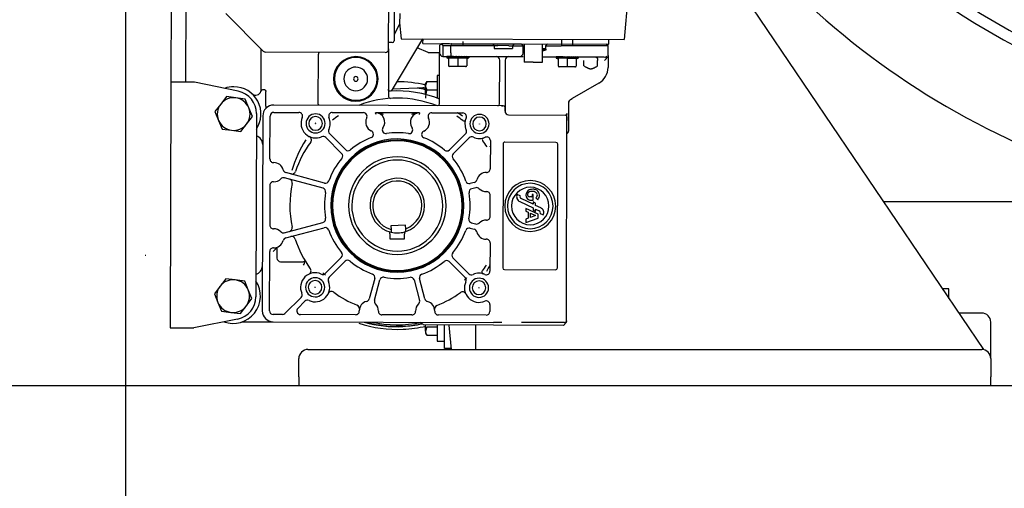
# Model space of a CAD drawing. Header units: centimetres. Extents: x 0 to 55409, y -2708 to 14680.
# Tile 80 of 215: x 36097 to 36151, y 6095 to 6121. Entities that reach past the tile are written whole.
import ezdxf

# ---------------------------------------------------------------- set-up
doc = ezdxf.new("R2010")
doc.units = ezdxf.units.CM
doc.header["$LTSCALE"] = 0.01
doc.layers.add('A_Ściany istniejące', color=9, linetype='Continuous')
doc.styles.add('SEACAD_Solid_Edge_ISO', font='seiso.ttf')
doc.dimstyles.new('ISO_(mm)', dxfattribs={"dimtxt": 140, "dimasz": 140, "dimexe": 70, "dimexo": 0, "dimgap": 35, "dimtad": 1, "dimtxsty": 'SEACAD_Solid_Edge_ISO', "dimblk1": '_SE_FILLED', "dimblk2": '_SE_FILLED', "dimsah": 1, "dimcen": 70, "dimadec": 0, "dimazin": 0, "dimtfac": 0.5, "dimtmove": 0, "dimatfit": 3, "dimfxl": 1, "dimarcsym": 0})

# ---------------------------------------------------------------- blocks, each defined once
blk = doc.blocks.new('_SE_FILLED')
at = {"color": 0}
blk.add_line((0, 0), (-1, 0), dxfattribs=at)
blk.add_solid([(0, 0), (-1, -0.1665), (-1, 0.1665), (0, 0)], dxfattribs=at)
blk = doc.blocks.new('*D180')
at = {"color": 0, "linetype": 'Continuous', "lineweight": -2}
for p, q in [((0.3, 3740), (-545.13, 3740)), ((-475.13, 3390), (-475.13, 3600)), ((0.3, 3250), (-545.13, 3250))]:
    blk.add_line(p, q, dxfattribs=at)
at = {"color": 0, "lineweight": -2, "xscale": 140, "yscale": 140, "zscale": 140}
for p, rotation in [((-475.13, 3740), 90), ((-475.13, 3250), 270)]:
    blk.add_blockref('_SE_FILLED', p, dxfattribs=dict(at, rotation=rotation))
at = {"color": 0, "lineweight": -3, "insert": (-580.13, 3495), "char_height": 140, "attachment_point": 5, "rotation": 90, "style": 'SEACAD_Solid_Edge_ISO'}
blk.add_mtext('\\A1;490', dxfattribs=at)
blk = doc.blocks.new('*D181')
at = {"color": 0, "linetype": 'Continuous', "lineweight": -2}
for p, q in [((0.3, 3740), (0.3, 4273.42)), ((3850.3, 3840), (3850.3, 4273.42)), ((140.3, 4203.42), (3710.3, 4203.42))]:
    blk.add_line(p, q, dxfattribs=at)
at = {"color": 0, "lineweight": -2, "xscale": 140, "yscale": 140, "zscale": 140, "rotation": 180}
blk.add_blockref('_SE_FILLED', (0.3, 4203.42), dxfattribs=at)
at = {"color": 0, "lineweight": -2, "xscale": 140, "yscale": 140, "zscale": 140}
blk.add_blockref('_SE_FILLED', (3850.3, 4203.42), dxfattribs=at)
at = {"color": 0, "lineweight": -3, "insert": (1925.3, 4308.42), "char_height": 140, "attachment_point": 5, "style": 'SEACAD_Solid_Edge_ISO'}
blk.add_mtext('\\A1;3850', dxfattribs=at)
blk = doc.blocks.new('A$7E8719B1A182C3')
at = {"color": 7, "linetype": 'Continuous', "lineweight": -3}
for p, q in [((0.3, 3250), (0.3, 3740)), ((3850.3, 3740), (0.3, 3740)), ((72.032, 3729.234), (72.032, 3728.853)), ((32.166, 3715.399), (32.128, 3702.399)), ((167.165, 3715.001), (32.166, 3715.399)), ((167.127, 3702.001), (167.165, 3715.001)), ((248.165, 3714.763), (167.165, 3715.001)), ((248.142, 3706.763), (167.142, 3707.001)), ((37.002, 3678.364), (32.128, 3702.399)), ((162.111, 3677.995), (167.127, 3702.001)), ((46.128, 3689.165), (41.325, 3687.181)), ((50.93, 3691.15), (46.128, 3689.165)), ((55.05, 3687.983), (50.93, 3691.15)), ((59.169, 3684.816), (55.05, 3687.983)), ((146.127, 3688.871), (141.325, 3686.887)), ((150.93, 3690.855), (146.127, 3688.871)), ((155.049, 3687.688), (150.93, 3690.855)), ((159.169, 3684.521), (155.049, 3687.688)), ((40.642, 3682.03), (39.96, 3676.879)), ((41.325, 3687.181), (40.642, 3682.03)), ((58.486, 3679.665), (59.169, 3684.816)), ((141.325, 3686.887), (140.642, 3681.736)), ((158.486, 3679.37), (159.169, 3684.521)), ((204.748, 3684.805), (184.102, 3664.28)), ((39.96, 3676.879), (44.079, 3673.712)), ((57.803, 3674.513), (58.486, 3679.665)), ((140.642, 3681.736), (139.959, 3676.585)), ((139.959, 3676.585), (144.079, 3673.418)), ((157.803, 3674.219), (158.486, 3679.37)), ((35.549, 3675.502), (35.5, 3658.888)), ((44.079, 3673.712), (48.199, 3670.545)), ((48.199, 3670.545), (53.001, 3672.529)), ((53.001, 3672.529), (57.803, 3674.513)), ((144.079, 3673.418), (148.198, 3670.251)), ((148.198, 3670.251), (153.001, 3672.235)), ((153.001, 3672.235), (157.803, 3674.219)), ((149.838, 3668.052), (49.216, 3668.348)), ((41.506, 3660.87), (74.106, 3660.774)), ((148.517, 3664.556), (41.517, 3664.87)), ((61.277, 3664.929), (61.277, 3664.812)), ((110.413, 3660.668), (88.598, 3660.732)), ((124.905, 3660.625), (148.505, 3660.556)), ((137.286, 3664.589), (137.286, 3664.607)), ((153.939, 3662.962), (161.929, 3662.939)), ((162.424, 3665.515), (185.277, 3665.448)), ((162.93, 3663.514), (162.934, 3664.641)), ((183.32, 3597.453), (183.512, 3662.868)), ((35.5, 3658.888), (35.145, 3537.838)), ((39.485, 3653.826), (39.5, 3658.876)), ((76.391, 3656.768), (70.494, 3656.785)), ((150.499, 3658.55), (150.459, 3644.715)), ((154.13, 3532.539), (154.499, 3658.538)), ((48.892, 3643.533), (40.067, 3652.41)), ((68.488, 3654.791), (68.453, 3642.791)), ((81.521, 3651.981), (87.136, 3630.775)), ((84.421, 3652.749), (90.036, 3631.543)), ((108.803, 3631.488), (114.543, 3652.661)), ((111.699, 3630.703), (117.439, 3651.876)), ((5.3, 3644.8), (0.3, 3644.8)), ((5.3, 3644.8), (15.3, 3644.8)), ((42.874, 3645.33), (46.764, 3641.418)), ((20.3, 3639.8), (20.3, 3269.8)), ((39.367, 3613.596), (39.456, 3643.926)), ((54.432, 3635.832), (54.361, 3635.832)), ((54.432, 3635.832), (54.504, 3635.832)), ((144.432, 3635.568), (144.36, 3635.568)), ((144.432, 3635.568), (144.503, 3635.568)), ((155.428, 3634.113), (182.428, 3634.034)), ((59.973, 3628.131), (68.728, 3619.324)), ((70.856, 3621.439), (62.1, 3630.246)), ((64.093, 3628.242), (63.954, 3628.382)), ((136.731, 3630.027), (127.924, 3621.272)), ((130.039, 3619.144), (138.846, 3627.9)), ((136.842, 3625.907), (136.982, 3626.046)), ((150.405, 3626.385), (150.355, 3609.29)), ((47.331, 3603.234), (58.512, 3600.203)), ((59.297, 3603.099), (48.116, 3606.13)), ((50.039, 3605.609), (49.849, 3605.66)), ((149.314, 3602.392), (150.335, 3602.663)), ((150.264, 3578.438), (150.335, 3602.663)), ((39.276, 3582.648), (39.324, 3599.104)), ((185.314, 3595.448), (159.181, 3595.524)), ((185.314, 3595.448), (214.814, 3595.361)), ((188.808, 3593.437), (188.814, 3595.437)), ((81.012, 3594.754), (80.988, 3586.754)), ((83.82, 3594.745), (81.012, 3594.754)), ((83.82, 3594.745), (84.855, 3594.742)), ((86.233, 3594.093), (84.672, 3594.02)), ((88.125, 3594.181), (86.233, 3594.093)), ((88.499, 3586.19), (88.125, 3594.181)), ((190.86, 3576.786), (162.207, 3594.127)), ((163.881, 3579.769), (163.239, 3593.503)), ((191.305, 3592.43), (189.805, 3592.434)), ((212.805, 3592.367), (191.305, 3592.43)), ((193.514, 3592.31), (198.797, 3589.408)), ((80.988, 3586.754), (83.796, 3586.745)), ((84.831, 3586.742), (83.796, 3586.745)), ((85.046, 3586.029), (86.607, 3586.102)), ((86.607, 3586.102), (88.499, 3586.19)), ((190.894, 3588.659), (190.535, 3466.204)), ((199.727, 3589.405), (190.894, 3588.659)), ((204.797, 3589.39), (198.797, 3589.408)), ((58.457, 3581.436), (47.259, 3578.471)), ((164.03, 3576.591), (163.881, 3579.769)), ((183.3, 3573.8), (185.888, 3579.794)), ((29.3, 3575.2), (28.062, 3574.485)), ((28.062, 3574.485), (28.062, 3568.8)), ((30.372, 3575.2), (29.3, 3575.2)), ((30.372, 3575.2), (33.754, 3575.2)), ((32.681, 3574.485), (30.372, 3575.2)), ((32.681, 3574.485), (32.681, 3568.8)), ((33.532, 3499.393), (33.758, 3576.392)), ((35.262, 3577.888), (33.758, 3576.392)), ((48.026, 3575.571), (59.225, 3578.536)), ((150.264, 3578.438), (149.244, 3578.714)), ((160.363, 3575.2), (165.228, 3575.2)), ((162.919, 3574.485), (162.919, 3568.8)), ((165.228, 3575.2), (166.3, 3575.2)), ((167.538, 3574.485), (165.228, 3575.2)), ((167.538, 3574.485), (166.3, 3575.2)), ((167.538, 3574.485), (167.538, 3568.8)), ((183.3, 3573.8), (183.3, 3567.453)), ((188.259, 3576.596), (188.213, 3560.802)), ((188.259, 3576.596), (190.859, 3576.588)), ((33.735, 3568.8), (24.8, 3568.8)), ((24.8, 3568.8), (24.8, 3564.8)), ((150.245, 3571.811), (150.195, 3554.716)), ((170.8, 3568.8), (158.3, 3568.8)), ((170.8, 3567.49), (170.8, 3568.8)), ((20.8, 3561.164), (20.8, 3564.8)), ((20.8, 3564.8), (33.724, 3564.8)), ((39.156, 3541.876), (39.234, 3568.156)), ((155.232, 3567.536), (179.359, 3567.465)), ((179.359, 3567.465), (183.232, 3567.454)), ((180.421, 3563.514), (180.15, 3562.515)), ((180.403, 3557.514), (180.421, 3563.514)), ((181.08, 3563.512), (180.421, 3563.514)), ((181.176, 3562.267), (181.214, 3563.049)), ((181.196, 3563.05), (181.215, 3563.458)), ((181.213, 3563.049), (181.214, 3563.061)), ((181.226, 3565.459), (181.214, 3561.178)), ((181.215, 3563.458), (181.215, 3563.462)), ((187.227, 3565.663), (181.239, 3565.68)), ((187.232, 3567.442), (183.232, 3567.454)), ((187.227, 3565.663), (187.214, 3561.222)), ((187.227, 3565.663), (187.961, 3566.687)), ((187.895, 3566.775), (187.232, 3567.442)), ((187.895, 3566.775), (187.984, 3566.686)), ((187.895, 3566.775), (187.961, 3566.687)), ((187.961, 3566.687), (187.984, 3566.686)), ((187.984, 3566.686), (188.229, 3566.439)), ((188.216, 3562.059), (188.229, 3566.439)), ((33.716, 3562.338), (20.3, 3561.118)), ((68.561, 3562.256), (59.754, 3553.5)), ((61.869, 3551.373), (70.676, 3560.128)), ((127.744, 3559.961), (136.5, 3551.154)), ((138.627, 3553.269), (129.872, 3562.076)), ((175.715, 3553.278), (175.74, 3561.778)), ((180.342, 3557.514), (176.005, 3557.527)), ((180.357, 3562.514), (176.019, 3562.527)), ((180.328, 3552.514), (180.342, 3557.514)), ((180.342, 3557.514), (180.357, 3562.514)), ((180.385, 3551.514), (180.403, 3557.514)), ((181.2, 3558.279), (180.931, 3556.776)), ((181.141, 3558.766), (181.057, 3558.313)), ((181.082, 3558.469), (181.204, 3559.793)), ((181.082, 3558.469), (181.141, 3558.766)), ((181.213, 3560.871), (181.104, 3523.658)), ((181.12, 3559.812), (181.208, 3561.152)), ((181.145, 3560.112), (181.138, 3560.084)), ((181.139, 3560.093), (181.145, 3560.112)), ((181.204, 3557.939), (181.139, 3557.94)), ((181.207, 3558.766), (181.141, 3558.766)), ((181.211, 3560.112), (181.145, 3560.112)), ((181.152, 3561.162), (181.211, 3562.262)), ((181.212, 3560.54), (181.168, 3560.54)), ((181.209, 3559.507), (181.178, 3559.507)), ((181.212, 3560.761), (181.182, 3560.762)), ((181.206, 3561.152), (181.208, 3561.176)), ((181.21, 3562.262), (181.211, 3562.281)), ((181.213, 3560.871), (181.214, 3561.178)), ((183.214, 3561.233), (187.214, 3561.222)), ((187.214, 3561.222), (187.144, 3537.442)), ((187.935, 3561.213), (187.214, 3561.222)), ((188.213, 3560.802), (188.147, 3538.439)), ((134.507, 3553.158), (134.646, 3553.018)), ((180.328, 3552.514), (175.99, 3552.527)), ((180.12, 3552.515), (180.385, 3551.514)), ((181.195, 3556.713), (180.931, 3556.776)), ((181.053, 3555.931), (181.075, 3555.926)), ((181.075, 3555.926), (181.134, 3556.257)), ((181.075, 3555.926), (181.19, 3555.201)), ((181.077, 3556.741), (181.136, 3557.084)), ((181.109, 3554.784), (181.187, 3553.847)), ((181.133, 3553.611), (181.183, 3552.742)), ((181.199, 3556.257), (181.134, 3556.257)), ((181.195, 3554.911), (181.134, 3554.911)), ((181.194, 3554.483), (181.134, 3554.483)), ((181.202, 3557.084), (181.136, 3557.084)), ((181.197, 3555.516), (181.14, 3555.516)), ((181.141, 3553.646), (181.183, 3552.761)), ((181.149, 3552.628), (181.181, 3551.962)), ((181.193, 3554.262), (181.152, 3554.262)), ((181.153, 3552.639), (181.181, 3551.974)), ((181.163, 3554.262), (181.187, 3553.871)), ((187.194, 3554.494), (189.373, 3554.488)), ((33.674, 3547.8), (20.3, 3547.8)), ((86.901, 3550.697), (86.308, 3548.509)), ((89.797, 3549.912), (89.203, 3547.724)), ((109.144, 3547.666), (108.564, 3549.857)), ((112.044, 3548.434), (111.464, 3550.625)), ((181.045, 3551.512), (180.385, 3551.514)), ((181.164, 3551.927), (181.18, 3551.561)), ((181.165, 3551.928), (181.18, 3551.565)), ((54.168, 3545.832), (54.097, 3545.832)), ((54.168, 3545.832), (54.24, 3545.832)), ((144.168, 3545.568), (144.096, 3545.568)), ((144.168, 3545.568), (144.239, 3545.568)), ((35.131, 3533.331), (35.145, 3537.838)), ((44.985, 3539.859), (41.151, 3539.87)), ((78.842, 3539.76), (63.316, 3539.805)), ((93.334, 3539.717), (104.967, 3539.683)), ((134.985, 3539.595), (119.458, 3539.641)), ((185.644, 3537.446), (185.615, 3527.446)), ((187.144, 3537.442), (185.644, 3537.446)), ((187.144, 3537.442), (187.138, 3535.442)), ((188.147, 3538.439), (187.144, 3537.442)), ((188.147, 3538.439), (188.112, 3526.439)), ((64.127, 3531.803), (64.045, 3503.803)), ((133.13, 3532.6), (65.13, 3532.8)), ((134.045, 3503.598), (134.127, 3531.598)), ((153.127, 3531.542), (151.127, 3531.548)), ((151.127, 3531.548), (153.127, 3531.542)), ((179.126, 3531.465), (153.127, 3531.542)), ((154.132, 3533.539), (154.13, 3532.539)), ((155.135, 3534.536), (179.135, 3534.465)), ((187.121, 3529.442), (187.138, 3535.442)), ((149.121, 3529.554), (149.03, 3498.554)), ((187.115, 3527.442), (185.615, 3527.446)), ((187.115, 3527.442), (187.103, 3523.489)), ((187.121, 3529.442), (187.115, 3527.442)), ((187.115, 3527.442), (188.112, 3526.439)), ((188.112, 3526.439), (188.103, 3523.562)), ((35.086, 3517.938), (35.099, 3522.446)), ((91.836, 3520.102), (89.933, 3520.107)), ((89.933, 3520.107), (92.468, 3513.35)), ((92.328, 3518.79), (91.836, 3520.102)), ((94.575, 3513.344), (97.743, 3520.084)), ((96.297, 3520.089), (95.682, 3518.78)), ((97.743, 3520.084), (96.297, 3520.089)), ((101.479, 3523.499), (98.037, 3516.173)), ((100.057, 3516.167), (103.136, 3522.721)), ((104.595, 3523.216), (105.374, 3524.873)), ((178.081, 3516.03), (178.096, 3521.029)), ((188.096, 3521), (178.096, 3521.029)), ((181.104, 3523.658), (181.098, 3521.642)), ((183.098, 3521.652), (187.098, 3521.64)), ((184.598, 3521.647), (184.597, 3521.458)), ((187.103, 3523.489), (187.098, 3521.64)), ((187.098, 3521.64), (188.101, 3522.637)), ((188.101, 3522.637), (187.96, 3474.596)), ((188.103, 3523.562), (188.101, 3522.637)), ((35.03, 3498.888), (35.086, 3517.938)), ((95.682, 3518.78), (92.328, 3518.79)), ((92.82, 3517.479), (95.068, 3517.472)), ((93.82, 3514.816), (92.82, 3517.479)), ((95.068, 3517.472), (93.82, 3514.816)), ((96.813, 3516.177), (96.146, 3514.759)), ((96.146, 3514.759), (97.371, 3514.755)), ((97.371, 3514.755), (96.417, 3512.726)), ((98.037, 3516.173), (96.813, 3516.177)), ((98.074, 3511.948), (99.39, 3514.749)), ((99.39, 3514.749), (100.615, 3514.746)), ((101.281, 3516.164), (100.057, 3516.167)), ((100.615, 3514.746), (101.281, 3516.164)), ((102.284, 3517.231), (102.281, 3516.091)), ((102.281, 3516.091), (105.331, 3516.082)), ((103.647, 3514.708), (102.526, 3513.594)), ((104.204, 3516.975), (104.207, 3518.186)), ((105.333, 3516.612), (104.563, 3516.614)), ((105.331, 3516.082), (105.333, 3516.612)), ((178.081, 3516.03), (178.067, 3511.03)), ((92.468, 3513.35), (94.575, 3513.344)), ((94.958, 3512.23), (94.18, 3510.574)), ((178.067, 3511.03), (188.066, 3511)), ((181.066, 3511.021), (181.054, 3506.657)), ((184.566, 3511.01), (184.564, 3510.277)), ((185.066, 3511.009), (185.06, 3508.789)), ((187.061, 3509.275), (185.526, 3509.279)), ((185.566, 3511.008), (185.561, 3509.279)), ((187.061, 3508.994), (187.044, 3503.486)), ((187.061, 3508.994), (187.061, 3509.275)), ((188.058, 3508.272), (187.061, 3509.275)), ((181.054, 3506.657), (181.039, 3501.691)), ((187.044, 3503.486), (187.036, 3500.653)), ((33.532, 3499.393), (35.027, 3497.888)), ((65.042, 3502.8), (133.042, 3502.601)), ((175.539, 3493.174), (175.563, 3501.674)), ((180.181, 3502.41), (175.843, 3502.423)), ((180.244, 3503.41), (179.973, 3502.411)), ((180.166, 3497.41), (180.181, 3502.41)), ((180.227, 3497.41), (180.244, 3503.41)), ((180.904, 3503.408), (180.244, 3503.41)), ((181.023, 3498.175), (180.754, 3496.673)), ((180.965, 3498.662), (180.881, 3498.21)), ((180.906, 3498.366), (181.028, 3499.689)), ((180.906, 3498.366), (180.965, 3498.662)), ((180.944, 3499.708), (181.032, 3501.048)), ((180.962, 3499.99), (180.969, 3500.009)), ((180.969, 3500.009), (180.962, 3499.98)), ((181.03, 3498.662), (180.965, 3498.662)), ((181.039, 3501.691), (180.967, 3477.081)), ((181.034, 3500.008), (180.969, 3500.009)), ((180.976, 3501.059), (181.035, 3502.158)), ((181.035, 3500.436), (180.992, 3500.436)), ((180.999, 3502.164), (181.037, 3502.945)), ((181.032, 3499.403), (181.001, 3499.403)), ((181.036, 3500.658), (181.006, 3500.658)), ((181.019, 3502.947), (181.038, 3503.354)), ((181.029, 3501.048), (181.032, 3501.073)), ((181.034, 3502.158), (181.035, 3502.177)), ((181.037, 3502.945), (181.037, 3502.957)), ((181.038, 3503.354), (181.038, 3503.358)), ((186.961, 3474.942), (187.036, 3500.653)), ((187.035, 3500.39), (190.635, 3500.38)), ((36.027, 3497.885), (35.027, 3497.888)), ((36.027, 3497.885), (148.027, 3497.557)), ((140.524, 3496.579), (155.856, 3496.534)), ((148.027, 3497.557), (146.027, 3497.562)), ((148.027, 3497.557), (148.12, 3497.556)), ((148.18, 3497.556), (149.403, 3497.553)), ((148.94, 3497.554), (149.697, 3497.552)), ((157.573, 3495.572), (158.066, 3494.713)), ((166.502, 3480.002), (158.066, 3494.713)), ((180.166, 3497.41), (175.828, 3497.423)), ((180.151, 3492.41), (180.166, 3497.41)), ((180.209, 3491.41), (180.227, 3497.41)), ((181.019, 3496.609), (180.754, 3496.673)), ((180.876, 3495.828), (180.898, 3495.822)), ((180.898, 3495.822), (180.957, 3496.153)), ((180.898, 3495.822), (181.014, 3495.097)), ((180.901, 3496.637), (180.96, 3496.98)), ((180.932, 3494.68), (181.01, 3493.743)), ((180.956, 3493.507), (181.007, 3492.638)), ((181.023, 3496.153), (180.957, 3496.153)), ((181.018, 3494.379), (180.957, 3494.379)), ((181.019, 3494.807), (180.958, 3494.807)), ((181.025, 3496.98), (180.96, 3496.98)), ((181.028, 3497.836), (180.962, 3497.836)), ((181.021, 3495.412), (180.964, 3495.412)), ((180.965, 3493.543), (181.007, 3492.657)), ((181.017, 3494.158), (180.976, 3494.158)), ((180.987, 3494.158), (181.01, 3493.768)), ((187.018, 3494.39), (190.618, 3494.38)), ((180.151, 3492.41), (175.814, 3492.423)), ((176, 3488.236), (179, 3488.228)), ((179.944, 3492.411), (180.209, 3491.41)), ((180.868, 3491.408), (180.209, 3491.41)), ((180.973, 3492.525), (181.005, 3491.858)), ((180.976, 3492.535), (181.005, 3491.87)), ((180.988, 3491.823), (181.003, 3491.457)), ((180.989, 3491.825), (181.003, 3491.461)), ((175.978, 3480.712), (178.978, 3480.704)), ((180.961, 3474.96), (175.147, 3474.977)), ((180.961, 3474.96), (180.962, 3475.343)), ((180.961, 3474.96), (186.961, 3474.942)), ((186.961, 3474.942), (187.964, 3475.939)), ((187.96, 3474.596), (190.56, 3474.589)), ((228.925, 3462.732), (190.535, 3466.204)), ((309.557, 3464.533), (20.197, 3268.789)), ((101.3, 3024), (101.3, 3323.653)), ((48.3, 3287.8), (53.5, 3287.8)), ((53.5, 3287.8), (53.5, 3291.318)), ((40.3, 3269.8), (40.3, 3282.388)), ((0.3, 3264.8), (5.3, 3264.8)), ((15.3, 3264.8), (5.3, 3264.8)), ((15.3, 3264.8), (35.3, 3264.8))]:
    blk.add_line(p, q, dxfattribs=at)
for centre, radius, start, end in [((49.564, 3680.847), 9, 112.44828, 172.44828), ((49.564, 3680.847), 9, 52.44828, 112.44828), ((49.564, 3680.847), 9, 352.44828, 52.44828), ((149.564, 3680.553), 9, 112.44828, 172.44828), ((149.564, 3680.553), 9, 52.44828, 112.44828), ((149.564, 3680.553), 9, 352.44828, 52.44828), ((49.564, 3680.847), 15, 160.07736, 303.38859), ((49.564, 3680.847), 9, 172.44828, 232.44828), ((149.564, 3680.553), 15, 0, 19.58519), ((49.564, 3680.846), 15, 194.8269, 200.87131), ((49.253, 3680.848), 12.5, 191.46491, 269.83128), ((49.564, 3680.847), 9, 292.44828, 352.44828), ((149.564, 3680.553), 9, 172.44828, 232.44828), ((149.564, 3680.553), 15, 236.27397, 0), ((149.875, 3680.552), 12.5, 269.83128, 348.19764), ((149.564, 3680.553), 9, 292.44828, 352.44828), ((49.564, 3680.847), 9, 232.44828, 292.44828), ((149.564, 3680.553), 9, 232.44828, 292.44828), ((66.235, 3669.797), 5, 197.27905, 269.83185), ((132.828, 3669.602), 5, 269.83184, 342.37564), ((162.945, 3668.514), 3, 138.02152, 255.35433), ((161.934, 3664.644), 1, 359.83184, 75.35433), ((41.5, 3658.87), 6, 89.83184, 179.83184), ((41.5, 3658.87), 2, 89.83184, 179.83184), ((74.1, 3658.774), 2, 357.85573, 89.83184), ((88.592, 3658.732), 2, 89.83184, 181.80795), ((110.407, 3658.668), 2, 357.85573, 89.83184), ((124.899, 3658.625), 2, 89.83184, 181.80795), ((148.499, 3658.556), 2, 359.83184, 89.83184), ((148.499, 3658.556), 6, 359.83184, 89.83184), ((153.87, 3661.404), 1.56, 87.46386, 112.86602), ((185.512, 3662.862), 2, 134.83184, 179.83184), ((70.488, 3654.785), 2, 89.83184, 179.83184), ((85.99, 3670.033), 16.374, 223.4377, 234.10756), ((81.345, 3658.503), 5.25, 177.85573, 255.96611), ((81.345, 3658.503), 5.25, 313.69757, 1.80795), ((117.652, 3658.396), 5.25, 177.85573, 225.96611), ((117.652, 3658.396), 5.25, 283.69757, 1.80795), ((41.485, 3653.82), 2, 179.83184, 224.83184), ((79.587, 3651.469), 2, 14.83184, 75.96611), ((86.354, 3653.261), 2, 133.69757, 194.83184), ((87.094, 3650.466), 2, 194.83184, 281.54257), ((99.3, 3590.7), 59, 78.12111, 101.54257), ((99.3, 3590.7), 59, 78.12111, 101.54257), ((111.856, 3650.394), 2, 258.12111, 344.83184), ((112.613, 3653.184), 2, 344.83184, 45.96611), ((119.369, 3651.353), 2, 103.69757, 164.83184), ((15.3, 3639.8), 5, 0, 90), ((41.456, 3643.92), 2, 44.83184, 179.83184), ((99.3, 3590.7), 59, 108.12111, 125.95321), ((80.327, 3648.674), 2, 288.12111, 14.83184), ((118.613, 3648.562), 2, 164.83184, 251.54257), ((99.3, 3590.7), 59, 53.71047, 71.54257), ((100.604, 3586.517), 64.615, 57.41069, 73.81735), ((148.459, 3644.721), 2, 246.25366, 359.83184), ((54.432, 3635.832), 8, 155.31915, 294.34452), ((45.346, 3640.008), 2, 335.31915, 44.83184), ((50.31, 3644.943), 2, 224.83184, 294.34452), ((54.432, 3635.832), 5.25, 359.83184, 179.83184), ((54.432, 3635.832), 3.75, 359.83184, 179.83184), ((54.432, 3635.832), 8, 335.31915, 114.34452), ((63.485, 3640.079), 2, 205.13434, 305.95321), ((70.398, 3650.317), 9.061, 244.55808, 261.4589), ((70.453, 3642.785), 2, 179.83184, 225.57001), ((135.404, 3639.868), 2, 233.71047, 334.52934), ((144.432, 3635.568), 8, 66.25366, 204.34452), ((144.432, 3635.568), 5.25, 359.83184, 179.83184), ((144.432, 3635.568), 3.75, 359.83184, 179.83184), ((54.432, 3635.832), 5.25, 179.83184, 359.83184), ((54.432, 3635.832), 3.75, 179.83184, 359.83184), ((54.432, 3635.832), 0.0714, 359.83184, 179.83184), ((54.432, 3635.832), 0.0714, 179.83184, 359.83184), ((144.432, 3635.568), 5.25, 179.83184, 359.83184), ((144.432, 3635.568), 3.75, 179.83184, 359.83184), ((144.432, 3635.568), 0.0714, 359.83184, 179.83184), ((144.432, 3635.568), 0.0714, 179.83184, 359.83184), ((50.132, 3626.804), 2, 323.71047, 64.52934), ((58.554, 3626.721), 2, 44.83184, 114.34452), ((99.3, 3590.7), 55, 132.04548, 134.09002), ((63.519, 3631.656), 2, 155.31915, 224.83184), ((99.3, 3590.7), 40, 109.61203, 130.05165), ((85.203, 3630.263), 2, 289.61203, 14.83184), ((91.969, 3632.055), 2, 194.83184, 280.05165), ((99.3, 3590.7), 40, 79.61203, 100.05165), ((106.873, 3632.012), 2, 259.61203, 344.83184), ((113.629, 3630.18), 2, 164.83184, 250.05165), ((99.3, 3590.7), 40, 49.61203, 70.05165), ((135.321, 3631.446), 2, 314.83184, 24.34452), ((140.256, 3626.481), 2, 65.31915, 134.83184), ((144.432, 3635.568), 8, 245.31915, 293.41002), ((148.405, 3626.391), 2, 359.83184, 113.41002), ((99.3, 3590.7), 59, 143.71047, 158.04633), ((99.3, 3590.7), 36.577, 89.83184, 269.83184), ((99.3, 3590.7), 36, 359.83184, 179.83184), ((99.3, 3590.7), 35.6, 359.83184, 179.83184), ((99.3, 3590.7), 36.577, 269.83184, 89.83184), ((99.3, 3590.7), 58.936, 33.25154, 37.22772), ((168.867, 3613.496), 12.25, 359.83184, 179.83184), ((168.867, 3613.496), 11.75, 359.83184, 179.83184), ((67.31, 3617.914), 2, 319.61203, 44.83184), ((72.274, 3622.85), 2, 224.83184, 310.05165), ((99.3, 3590.7), 26.783, 359.83184, 179.83184), ((126.514, 3622.69), 2, 229.61203, 314.83184), ((131.45, 3617.726), 2, 134.83184, 220.05165), ((168.867, 3613.496), 6.5, 359.83184, 179.83184), ((99.3, 3590.7), 68, 161.8689, 182.679), ((41.367, 3613.59), 2, 179.83184, 271.80795), ((41.596, 3606.343), 5.25, 13.69757, 91.80795), ((42.723, 3613.505), 2, 261.05192, 338.04633), ((99.3, 3590.7), 40, 139.61203, 160.05165), ((99.3, 3590.7), 25, 359.83184, 179.83184), ((99.3, 3590.7), 40, 21.10086, 40.05165), ((99.3, 3590.7), 59, 338.61277, 21.05091), ((168.867, 3613.496), 12.25, 179.83184, 359.83184), ((168.867, 3613.496), 11.75, 179.83184, 359.83184), ((168.867, 3613.496), 6.5, 179.83184, 359.83184), ((168.867, 3613.496), 1.25, 359.83184, 179.83184), ((168.867, 3613.496), 1.25, 179.83184, 359.83184), ((99.3, 3590.7), 66.25, 164.85663, 191.85235), ((48.639, 3608.06), 2, 193.69757, 254.83184), ((145.086, 3602.824), 5.25, 63.19872, 155.59049), ((148.355, 3609.296), 2, 243.19872, 359.83184), ((99.3, 3590.7), 65.5, 167.54628, 191.4256), ((41.324, 3599.099), 2, 87.85573, 179.83184), ((41.596, 3606.343), 5.25, 267.85573, 315.96611), ((46.808, 3601.304), 2, 74.83184, 135.96611), ((59.82, 3605.029), 2, 254.83184, 340.05165), ((99.3, 3590.7), 15, 198.14501, 167.21299), ((99.3, 3590.7), 13.5, 199.91429, 165.44372), ((138.484, 3605.82), 2, 201.10086, 335.59049), ((145.086, 3602.824), 5.25, 234.07319, 358.23691), ((138.925, 3602.935), 11.412, 335.64956, 358.63242), ((57.988, 3598.273), 2, 349.61203, 74.83184), ((99.3, 3590.7), 40, 169.61203, 190.05165), ((99.3, 3590.7), 40, 351.10086, 8.56282), ((140.832, 3596.954), 2, 54.07319, 188.56282), ((159.178, 3594.524), 1, 89.83184, 183.6544), ((185.32, 3597.448), 2, 179.83184, 269.83184), ((99.3, 3590.7), 36, 179.83184, 359.83184), ((99.3, 3590.7), 35.6, 179.83184, 359.83184), ((99.3, 3590.7), 26.783, 179.83184, 359.83184), ((99.3, 3590.7), 25, 179.83184, 359.83184), ((99.3, 3590.7), 15, 167.21299, 195.12328), ((99.3, 3590.7), 63, 338.28843, 3.41516), ((163.186, 3594.513), 1, 179.83184, 183.41516), ((99.3, 3590.7), 68, 346.68577, 0.29087), ((189.808, 3593.434), 1, 179.83184, 269.83184), ((193.706, 3592.66), 0.4, 216.24709, 241.22136), ((99.3, 3590.7), 68, 182.679, 193.31737), ((99.3, 3590.7), 15, 195.29785, 198.14501), ((41.276, 3582.642), 2, 179.83184, 271.80795), ((41.505, 3575.395), 5.25, 43.69757, 91.80795), ((57.945, 3583.369), 2, 284.83184, 10.05165), ((140.794, 3584.203), 2, 171.10086, 305.59049), ((145.014, 3578.307), 5.25, 1.42677, 125.59049), ((138.853, 3578.233), 11.412, 1.03126, 24.01412), ((99.3, 3590.7), 65.5, 346.31161, 350.39345), ((30.503, 3570.687), 4.515, 91.66424, 122.72001), ((41.505, 3575.395), 5.25, 267.85573, 345.96611), ((46.747, 3580.404), 2, 223.69757, 284.83184), ((48.538, 3573.637), 2, 104.83184, 165.96611), ((59.737, 3576.603), 2, 19.61203, 104.83184), ((99.3, 3590.7), 40, 199.61203, 220.05165), ((99.3, 3590.7), 40, 319.61203, 338.56282), ((138.394, 3575.35), 2, 24.07319, 158.56282), ((145.014, 3578.307), 5.25, 204.07319, 296.46496), ((148.245, 3571.817), 2, 359.83184, 116.46496), ((165.359, 3570.687), 4.515, 91.66424, 122.72001), ((99.3, 3590.7), 66.25, 345.79686, 347.7038), ((41.234, 3568.151), 2, 87.85573, 179.83184), ((42.59, 3568.227), 2, 21.61735, 98.61176), ((99.3, 3590.7), 59, 201.61734, 215.95321), ((155.235, 3568.536), 1, 179.83184, 269.83184), ((67.15, 3563.674), 2, 314.83184, 40.05165), ((131.29, 3563.486), 2, 139.61203, 224.83184), ((183.226, 3565.454), 2, 173.48829, 179.83184), ((183.226, 3565.454), 2, 89.83184, 173.48829), ((72.086, 3558.71), 2, 49.61203, 134.83184), ((99.3, 3590.7), 40, 229.61203, 250.05165), ((99.3, 3590.7), 40, 289.61203, 310.05165), ((126.326, 3558.55), 2, 44.83184, 130.05165), ((99.3, 3590.7), 58.936, 322.4684, 326.35703), ((72.81, 3604.353), 90.411, 326.70467, 328.79394), ((203.403, 3557.446), 28, 169.54528, 171.10141), ((182.245, 3560.866), 1.032, 159.62443, 179.71096), ((182.614, 3471.99), 89.246, 89.61456, 90.85784), ((-102.718, 3364.629), 350.89, 33.99156, 34.07256), ((54.168, 3545.832), 8, 65.31915, 203.41002), ((49.921, 3554.885), 2, 295.13434, 35.95321), ((58.344, 3554.919), 2, 245.31915, 314.83184), ((99.3, 3590.7), 55, 222.09544, 224.06093), ((84.971, 3551.22), 2, 344.83184, 70.05165), ((113.397, 3551.137), 2, 109.61203, 194.83184), ((140.046, 3554.679), 2, 224.83184, 294.34452), ((144.168, 3545.568), 8, 66.25366, 114.34452), ((146.71, 3554.147), 0.945, 229.22388, 255.6138), ((148.195, 3554.721), 2, 246.25366, 359.83184), ((203.403, 3557.446), 28, 188.56226, 190.1184), ((54.168, 3545.832), 5.25, 359.83184, 179.83184), ((54.168, 3545.832), 3.75, 359.83184, 179.83184), ((63.279, 3549.954), 2, 134.83184, 204.34452), ((54.168, 3545.832), 8, 336.25366, 24.34452), ((86.094, 3541.989), 5.25, 103.69757, 181.80795), ((84.378, 3549.032), 2, 283.69757, 344.83184), ((91.134, 3547.201), 2, 164.83184, 225.96611), ((91.727, 3549.388), 2, 79.61203, 164.83184), ((99.3, 3590.7), 40, 259.61203, 280.05165), ((106.631, 3549.345), 2, 14.83184, 100.05165), ((107.211, 3547.154), 2, 313.69757, 14.83184), ((113.977, 3548.945), 2, 194.83184, 255.96611), ((112.219, 3541.912), 5.25, 357.85573, 75.96611), ((144.168, 3545.568), 8, 155.31915, 203.41002), ((135.081, 3549.744), 2, 335.31915, 44.83184), ((144.168, 3545.568), 5.25, 359.83184, 179.83184), ((144.168, 3545.568), 3.75, 359.83184, 179.83184), ((41.156, 3541.87), 2, 179.83184, 269.83184), ((44.991, 3541.859), 2, 269.83184, 23.41002), ((54.168, 3545.832), 5.25, 179.83184, 359.83184), ((54.168, 3545.832), 3.75, 179.83184, 359.83184), ((54.168, 3545.832), 0.0714, 359.83184, 179.83184), ((54.168, 3545.832), 0.0714, 179.83184, 359.83184), ((63.321, 3541.805), 2, 156.25366, 269.83184), ((62.747, 3543.29), 0.945, 139.22388, 165.6138), ((112.95, 3617.186), 90.407, 236.70459, 238.79397), ((99.3, 3590.7), 58.936, 232.4684, 236.35704), ((78.848, 3541.76), 2, 269.83184, 1.80795), ((86.094, 3541.989), 5.25, 357.85573, 45.96611), ((93.339, 3541.717), 2, 177.85573, 269.83184), ((104.973, 3541.683), 2, 269.83184, 1.80795), ((112.219, 3541.912), 5.25, 133.69757, 181.80795), ((119.464, 3541.641), 2, 177.85573, 269.83184), ((99.3, 3590.7), 58.936, 303.30664, 307.19528), ((134.991, 3541.595), 2, 269.83184, 23.41002), ((135.574, 3543.076), 0.945, 14.04988, 40.4398), ((144.168, 3545.568), 5.25, 179.83184, 359.83184), ((144.168, 3545.568), 3.75, 179.83184, 359.83184), ((144.168, 3545.568), 0.0714, 359.83184, 179.83184), ((144.168, 3545.568), 0.0714, 179.83184, 359.83184), ((179.141, 3536.465), 2, 269.83184, 359.83184), ((65.127, 3531.8), 1, 89.83184, 179.83184), ((99.086, 3517.7), 14, 359.83184, 179.83184), ((133.127, 3531.6), 1, 359.83184, 89.83184), ((151.121, 3529.548), 2, 89.83184, 179.83184), ((153.13, 3532.542), 1, 269.83184, 359.83184), ((155.138, 3535.536), 1, 179.83184, 269.83184), ((179.121, 3529.465), 2, 359.83184, 89.83184), ((99.086, 3517.7), 12.5, 359.83184, 179.83184), ((99.086, 3517.7), 10.295, 359.83184, 179.83184), ((104.104, 3522.266), 2.9, 64.04153, 154.83184), ((105.183, 3517.209), 2.9, 21.07955, 167.38362), ((104.104, 3522.266), 1.07, 62.68944, 154.83184), ((183.104, 3523.652), 2, 179.83184, 269.83184), ((99.086, 3517.7), 14, 179.83184, 359.83184), ((99.086, 3517.7), 12.5, 179.83184, 359.83184), ((99.086, 3517.7), 10.295, 179.83184, 359.83184), ((105.124, 3517.223), 2.84, 167.38362, 179.83184), ((104.999, 3515.233), 1.45, 201.21751, 307.50958), ((104.564, 3516.974), 0.36, 179.83184, 269.83184), ((105.277, 3518.183), 1.07, 69.08684, 179.83184), ((105.005, 3517.471), 1.832, 38.40779, 69.08684), ((103.933, 3516.621), 3.2, 307.50958, 38.40779), ((105.165, 3515.902), 3.12, 325.5378, 356.25496), ((102.281, 3516.091), 6.01, 356.25496, 21.07955), ((95.449, 3513.181), 2.9, 244.04153, 334.83184), ((95.449, 3513.181), 1.07, 242.68944, 334.83184), ((104.901, 3516.083), 3.44, 226.34816, 325.5378), ((186.054, 3510.055), 1.536, 174.55744, 219.51212), ((186.455, 3505.161), 4.21, 102.377, 112.10767), ((65.045, 3503.8), 1, 179.83184, 269.83184), ((133.045, 3503.601), 1, 269.83184, 359.83184), ((36.03, 3498.885), 1, 179.83184, 269.83184), ((148.03, 3498.557), 1, 269.83184, 359.83184), ((203.226, 3497.343), 28, 169.54528, 171.10141), ((140.53, 3498.579), 2, 209.83184, 269.83184), ((155.555, 3494.367), 2.35, 30.82964, 84.9425), ((203.226, 3497.343), 28, 188.56226, 190.1184), ((175.177, 3484.977), 10, 209.83184, 269.83184), ((184.72, 3481.996), 7.641, 221.1469, 240.53511), ((182.929, 3477.01), 2.112, 179.83058, 222.48409), ((181.705, 3477.813), 2.853, 254.85669, 269.99377), ((529.004, 3070.176), 434.5, 116.38449, 169.85329), ((529.004, 3070.176), 387.142, 90.5, 179), ((529.004, 3070.176), 381, 90.5, 179), ((15.3, 3269.8), 5, 270, 0), ((35.3, 3269.8), 5, 270, 0)]:
    blk.add_arc(centre, radius, start, end, dxfattribs=at)
for centre, major_axis, ratio, start_param, end_param in [((86.354, 3653.261), (-1.933, -0.512), 0.2737888, 0, 0.349114), ((87.094, 3650.466), (-1.933, -0.512), 0.1044982, 0, 0.3728328), ((111.856, 3650.394), (1.93, -0.523), 0.1044982, 5.9103525, 6.2831853), ((112.613, 3653.184), (1.93, -0.523), 0.2737888, 5.9340713, 6.2831853), ((119.369, 3651.353), (1.93, -0.523), 0.1638377, 3.1415927, 3.5298254), ((118.613, 3648.562), (1.93, -0.523), 0.0049178, 2.7778621, 3.1415927), ((181.062, 3557.512), (0.557, 5.998), 0.1510418, 0.4088914, 0.6601537), ((181.062, 3557.512), (0.299, 5.999), 0.1694362, 0.1414418, 0.3927042), ((181.062, 3557.512), (-0.018, -6), 0.1757872, 3.1415927, 3.2645604), ((181.062, 3557.512), (0.018, 6), 0.1757872, 6.1548907, 6.2831853), ((149.203, 3557.699), (-1, 0.003), 0.8408107, 3.1415927, 3.6631068), ((203.396, 3554.946), (27.55, -0.081), 0.8660254, 3.0366175, 3.2465678), ((203.41, 3559.946), (27.55, -0.081), 0.8660254, 3.0366175, 3.2465678), ((181.062, 3557.512), (1.038, 5.997), 0.0442196, 1.1882257, 1.439488), ((181.062, 3557.512), (0.938, 5.997), 0.0858879, 0.9320769, 1.1833392), ((181.062, 3557.512), (0.775, 5.997), 0.1223802, 0.6725492, 0.9238115), ((146.707, 3554.203), (0.282, 0.959), 0.9350208, 1.2227634, 2.7286906), ((181.062, 3557.512), (-0.557, -5.998), 0.1510418, 0.4142183, 0.6654806), ((181.062, 3557.512), (-0.775, -5.997), 0.1223802, 0.6778761, 0.9291384), ((181.062, 3557.512), (-0.938, -5.997), 0.0858879, 0.9374038, 1.1886661), ((181.062, 3557.512), (-1.038, -5.997), 0.0442196, 1.1935526, 1.4448149), ((181.062, 3557.512), (0.018, 6), 0.1757872, 3.0186249, 3.1415927), ((181.062, 3557.512), (-0.299, -5.999), 0.1694362, 0.1467687, 0.398031), ((181.062, 3557.512), (-0.018, -6), 0.1757872, 0, 0.1282946), ((62.803, 3543.293), (0.959, -0.282), 0.9350208, 1.2227634, 2.7286906), ((135.518, 3543.08), (-0.961, -0.276), 0.9350208, 3.5544948, 5.0604219), ((66.299, 3540.797), (0.003, 1), 0.8408107, 3.1415927, 3.6631068), ((132.008, 3540.604), (0.003, 1), 0.840811, 2.6200786, 3.1415927), ((203.234, 3499.843), (27.55, -0.081), 0.8660254, 3.0366175, 3.2465678), ((180.886, 3497.408), (1.038, 5.997), 0.0442196, 1.1882257, 1.439488), ((180.886, 3497.408), (0.938, 5.997), 0.0858879, 0.9320769, 1.1833392), ((180.886, 3497.408), (0.775, 5.997), 0.1223802, 0.6725492, 0.9238115), ((180.886, 3497.408), (0.557, 5.998), 0.1510418, 0.4088914, 0.6601537), ((180.886, 3497.408), (0.299, 5.999), 0.1694362, 0.1414418, 0.3927042), ((180.886, 3497.408), (-0.018, -6), 0.1757872, 3.1415927, 3.2645604), ((180.886, 3497.408), (0.018, 6), 0.1757872, 6.1548907, 6.2831853), ((203.219, 3494.843), (27.55, -0.081), 0.8660254, 3.0366175, 3.2465678), ((180.886, 3497.408), (-0.557, -5.998), 0.1510418, 0.4142183, 0.6654806), ((180.886, 3497.408), (-0.775, -5.997), 0.1223802, 0.6778761, 0.9291384), ((180.886, 3497.408), (-0.938, -5.997), 0.0858879, 0.9374038, 1.1886661), ((180.886, 3497.408), (-1.038, -5.997), 0.0442196, 1.1935526, 1.4448149), ((180.886, 3497.408), (-0.299, -5.999), 0.1694362, 0.1467687, 0.398031), ((180.886, 3497.408), (0.018, 6), 0.1757872, 3.0186249, 3.1415927), ((180.886, 3497.408), (-0.018, -6), 0.1757872, 0, 0.1282946)]:
    blk.add_ellipse(centre, major_axis=major_axis, ratio=ratio, start_param=start_param, end_param=end_param, dxfattribs=at)
for points, knots in [([(152.74, 3662.801), (152.746, 3662.795), (152.759, 3662.783), (152.781, 3662.769), (152.805, 3662.758), (152.832, 3662.749), (152.861, 3662.743), (152.892, 3662.739), (152.926, 3662.739), (152.961, 3662.741), (152.999, 3662.746), (153.039, 3662.755), (153.081, 3662.766), (153.124, 3662.78), (153.169, 3662.797), (153.216, 3662.817), (153.247, 3662.833), (153.264, 3662.841)], [0, 0, 0, 0, 0.0663746, 0.1328195, 0.1993234, 0.2658753, 0.3324653, 0.399085, 0.4657276, 0.5323892, 0.5990686, 0.6657685, 0.7324956, 0.7992618, 0.8660843, 0.9329869, 1, 1, 1, 1]), ([(162.93, 3663.514), (162.93, 3663.498), (162.928, 3663.468), (162.917, 3663.422), (162.899, 3663.376), (162.874, 3663.331), (162.842, 3663.287), (162.805, 3663.244), (162.761, 3663.203), (162.713, 3663.165), (162.66, 3663.129), (162.603, 3663.096), (162.543, 3663.065), (162.48, 3663.038), (162.415, 3663.015), (162.348, 3662.994), (162.28, 3662.977), (162.211, 3662.963), (162.141, 3662.952), (162.071, 3662.944), (162, 3662.94), (161.952, 3662.939), (161.929, 3662.939)], [0, 0, 0, 0, 0.0569456, 0.1140628, 0.1711512, 0.2279558, 0.2842499, 0.3398301, 0.3944561, 0.4479961, 0.5002941, 0.5512731, 0.6009155, 0.6491941, 0.696213, 0.7420028, 0.7867523, 0.8305358, 0.8735961, 0.9160416, 0.9581314, 1, 1, 1, 1]), ([(154.426, 3633.572), (154.426, 3633.581), (154.427, 3633.6), (154.431, 3633.627), (154.438, 3633.655), (154.448, 3633.683), (154.46, 3633.711), (154.475, 3633.738), (154.493, 3633.766), (154.514, 3633.792), (154.538, 3633.819), (154.564, 3633.845), (154.593, 3633.87), (154.625, 3633.894), (154.659, 3633.918), (154.696, 3633.941), (154.735, 3633.962), (154.777, 3633.983), (154.821, 3634.002), (154.867, 3634.02), (154.916, 3634.037), (154.967, 3634.053), (155.019, 3634.067), (155.073, 3634.079), (155.129, 3634.089), (155.187, 3634.098), (155.246, 3634.105), (155.305, 3634.11), (155.366, 3634.113), (155.407, 3634.113), (155.428, 3634.113)], [0, 0, 0, 0, 0.0350738, 0.0702984, 0.1056546, 0.1411234, 0.1766858, 0.2123236, 0.2480189, 0.2837553, 0.3195173, 0.3552909, 0.3910639, 0.4268259, 0.4625689, 0.4982869, 0.533977, 0.5696386, 0.6052747, 0.6408912, 0.6764976, 0.712107, 0.7477366, 0.7834073, 0.8191444, 0.854977, 0.890939, 0.9270681, 0.9634064, 1, 1, 1, 1]), ([(183.426, 3633.487), (183.426, 3633.496), (183.425, 3633.514), (183.421, 3633.542), (183.414, 3633.57), (183.405, 3633.598), (183.393, 3633.626), (183.378, 3633.654), (183.36, 3633.681), (183.339, 3633.708), (183.316, 3633.734), (183.29, 3633.76), (183.261, 3633.786), (183.229, 3633.81), (183.195, 3633.834), (183.158, 3633.857), (183.119, 3633.879), (183.077, 3633.9), (183.033, 3633.919), (182.987, 3633.938), (182.939, 3633.955), (182.888, 3633.971), (182.836, 3633.985), (182.782, 3633.997), (182.726, 3634.008), (182.668, 3634.017), (182.61, 3634.025), (182.55, 3634.03), (182.489, 3634.033), (182.448, 3634.034), (182.428, 3634.034)], [0, 0, 0, 0, 0.0350738, 0.0702984, 0.1056546, 0.1411234, 0.1766858, 0.2123236, 0.2480189, 0.2837553, 0.3195173, 0.3552909, 0.3910639, 0.4268259, 0.4625689, 0.4982869, 0.533977, 0.5696386, 0.6052747, 0.6408912, 0.6764975, 0.712107, 0.7477366, 0.7834073, 0.8191444, 0.854977, 0.890939, 0.9270681, 0.9634064, 1, 1, 1, 1]), ([(162.117, 3594.506), (162.084, 3594.605), (162.029, 3594.781), (162.128, 3595.079), (162.31, 3595.315), (162.466, 3595.412), (162.562, 3595.467)], [0, 0, 0, 0, 0.214835, 0.4489231, 0.7158505, 1, 1, 1, 1]), ([(162.526, 3595.458), (162.528, 3595.458), (162.6, 3595.471), (162.746, 3595.491), (162.965, 3595.509), (163.114, 3595.513), (163.189, 3595.513)], [0.71743692, 0.71743692, 0.71743692, 0.71743692, 0.72031554, 0.81012677, 0.90404973, 1, 1, 1, 1]), ([(162.919, 3574.485), (162.168, 3574.702), (161.398, 3574.884), (159.856, 3575.133), (159.081, 3575.2), (158.3, 3575.2)], [0, 0, 0, 0, 0.5, 0.5, 1, 1, 1, 1]), ([(184.564, 3510.277), (184.564, 3510.275), (184.563, 3510.269), (184.559, 3510.258), (184.553, 3510.243), (184.543, 3510.224), (184.531, 3510.202), (184.522, 3510.186), (184.518, 3510.178)], [0, 0, 0, 0, 0.03561277, 0.0725647, 0.111168, 0.15197706, 0.19553487, 0.2301607, 0.2301607, 0.2301607, 0.2301607]), ([(148.959, 3498.187), (148.95, 3498.164), (148.94, 3498.12), (148.945, 3498.057), (148.964, 3498.002), (148.991, 3497.954), (149.022, 3497.913), (149.056, 3497.876), (149.092, 3497.844), (149.128, 3497.816), (149.164, 3497.791), (149.199, 3497.769), (149.234, 3497.75), (149.268, 3497.732), (149.301, 3497.716), (149.333, 3497.702), (149.363, 3497.689), (149.393, 3497.678), (149.421, 3497.668), (149.448, 3497.659), (149.474, 3497.65), (149.499, 3497.643), (149.523, 3497.636), (149.546, 3497.63), (149.567, 3497.624), (149.588, 3497.619), (149.608, 3497.615), (149.626, 3497.611), (149.644, 3497.607), (149.661, 3497.604), (149.677, 3497.601), (149.691, 3497.598), (149.705, 3497.595), (149.718, 3497.593), (149.731, 3497.591), (149.742, 3497.589), (149.751, 3497.587), (149.76, 3497.585), (149.768, 3497.584), (149.775, 3497.582), (149.78, 3497.581), (149.784, 3497.58), (149.787, 3497.579), (149.789, 3497.578), (149.79, 3497.577), (149.79, 3497.576), (149.789, 3497.575), (149.788, 3497.574), (149.785, 3497.573), (149.782, 3497.572), (149.778, 3497.571), (149.772, 3497.57), (149.765, 3497.569), (149.756, 3497.568), (149.746, 3497.566), (149.735, 3497.565), (149.721, 3497.564), (149.706, 3497.562), (149.689, 3497.561), (149.671, 3497.56), (149.649, 3497.558), (149.625, 3497.557), (149.598, 3497.556), (149.567, 3497.555), (149.532, 3497.554), (149.493, 3497.553), (149.449, 3497.553), (149.419, 3497.553), (149.403, 3497.553)], [0, 0, 0, 0, 0.092173, 0.1795589, 0.2554615, 0.3222227, 0.3814523, 0.4343204, 0.4817244, 0.5243768, 0.5628594, 0.5976527, 0.6291666, 0.6577393, 0.68369, 0.7072678, 0.7287123, 0.7482347, 0.7660154, 0.7822233, 0.7970014, 0.8104819, 0.8227858, 0.8340169, 0.8442755, 0.8536435, 0.8622044, 0.870025, 0.8771706, 0.8836991, 0.8896588, 0.8951025, 0.9000619, 0.9045699, 0.9086602, 0.91235, 0.9156628, 0.918625, 0.9212566, 0.9235652, 0.9255505, 0.9272197, 0.9285915, 0.9297022, 0.9306107, 0.9313852, 0.9320848, 0.9327604, 0.9334589, 0.934228, 0.9351136, 0.9361542, 0.9373835, 0.9388282, 0.9405063, 0.942433, 0.9446244, 0.9470945, 0.9498539, 0.9529392, 0.9564365, 0.9604425, 0.9650401, 0.970317, 0.9763495, 0.9832005, 0.9910144, 1, 1, 1, 1]), ([(176, 3488.236), (175.905, 3488.069), (175.727, 3487.749), (175.478, 3487.29), (175.26, 3486.874), (175.072, 3486.499), (174.913, 3486.162), (174.783, 3485.861), (174.678, 3485.591), (174.597, 3485.347), (174.535, 3485.122), (174.491, 3484.905), (174.463, 3484.693), (174.453, 3484.481), (174.462, 3484.27), (174.487, 3484.057), (174.53, 3483.841), (174.59, 3483.616), (174.669, 3483.372), (174.772, 3483.103), (174.9, 3482.801), (175.056, 3482.463), (175.242, 3482.086), (175.459, 3481.667), (175.707, 3481.204), (175.884, 3480.882), (175.978, 3480.712)], [0, 0, 0, 0, 0.070359, 0.134, 0.1912065, 0.2422489, 0.2874533, 0.3273391, 0.3623846, 0.3932648, 0.4213729, 0.4480201, 0.4739853, 0.4997175, 0.5254477, 0.5513897, 0.5779822, 0.6060009, 0.6367112, 0.6715647, 0.7114393, 0.7567268, 0.8079077, 0.8652998, 0.9292595, 1, 1, 1, 1]), ([(180.983, 3482.422), (180.982, 3482.307), (180.975, 3482.093), (180.938, 3481.808), (180.874, 3481.57), (180.783, 3481.372), (180.666, 3481.208), (180.524, 3481.073), (180.357, 3480.964), (180.169, 3480.877), (179.961, 3480.811), (179.735, 3480.761), (179.493, 3480.727), (179.239, 3480.707), (179.065, 3480.703), (178.978, 3480.704)], [0, 0, 0, 0, 0.1059836, 0.2024948, 0.2903419, 0.371048, 0.4467615, 0.5198324, 0.5904464, 0.6588805, 0.7262451, 0.7936289, 0.8617864, 0.9306503, 1, 1, 1, 1]), ([(181.15, 3476.242), (181.143, 3476.233), (181.127, 3476.217), (180.993, 3476.209), (180.781, 3476.213), (180.599, 3476.224), (180.49, 3476.231)], [0, 0, 0, 0, 0.2524202, 0.5035189, 0.7528072, 1, 1, 1, 1]), ([(181.68, 3474.961), (181.663, 3474.961), (181.594, 3474.96), (181.471, 3474.96), (181.307, 3474.959), (181.137, 3474.959), (181.02, 3474.96), (180.961, 3474.96)], [0.78920715, 0.78920715, 0.78920715, 0.78920715, 0.80602637, 0.8548311, 0.90342293, 0.95180754, 1, 1, 1, 1])]:
    blk.add_open_spline(points, degree=3, knots=knots, dxfattribs=at)
for points, degree in [([(35.317, 3608.818), (33.367, 3601.927), (32.54, 3594.75), (32.875, 3587.592)], 3), ([(34.186, 3577.202), (33.479, 3580.618), (33.04, 3584.081), (32.875, 3587.592)], 3), ([(181.214, 3563.049), (181.081, 3563.061), (180.949, 3563.074)], 2), ([(181.215, 3563.458), (181.083, 3563.463), (180.95, 3563.467)], 2), ([(181.215, 3563.462), (181.083, 3563.459), (180.95, 3563.455)], 2), ([(181.2, 3558.279), (181.068, 3558.311), (180.935, 3558.343)], 2), ([(181.204, 3559.793), (181.072, 3559.823), (180.94, 3559.852)], 2), ([(181.208, 3561.152), (181.076, 3561.177), (180.944, 3561.202)], 2), ([(181.211, 3562.262), (181.079, 3562.282), (180.947, 3562.301)], 2), ([(181.183, 3552.742), (181.051, 3552.761), (180.919, 3552.781)], 2), ([(181.187, 3553.847), (181.055, 3553.872), (180.922, 3553.898)], 2), ([(181.19, 3555.201), (181.058, 3555.231), (180.926, 3555.26)], 2), ([(181.18, 3551.565), (181.048, 3551.561), (180.915, 3551.558)], 2), ([(181.18, 3551.561), (181.048, 3551.565), (180.916, 3551.57)], 2), ([(181.181, 3551.962), (181.049, 3551.975), (180.917, 3551.987)], 2), ([(181.023, 3498.175), (180.891, 3498.207), (180.759, 3498.239)], 2), ([(181.028, 3499.689), (180.896, 3499.719), (180.763, 3499.748)], 2), ([(181.032, 3501.048), (180.9, 3501.073), (180.767, 3501.099)], 2), ([(181.035, 3502.158), (180.903, 3502.178), (180.771, 3502.197)], 2), ([(181.037, 3502.945), (180.905, 3502.958), (180.773, 3502.97)], 2), ([(181.038, 3503.354), (180.906, 3503.359), (180.774, 3503.363)], 2), ([(181.038, 3503.358), (180.906, 3503.355), (180.774, 3503.351)], 2), ([(155.857, 3496.534), (156.212, 3496.535), (156.55, 3496.444), (156.869, 3496.262)], 3), ([(181.007, 3492.638), (180.875, 3492.658), (180.743, 3492.678)], 2), ([(181.01, 3493.743), (180.878, 3493.768), (180.746, 3493.794)], 2), ([(181.014, 3495.097), (180.882, 3495.127), (180.75, 3495.156)], 2), ([(181.003, 3491.457), (180.871, 3491.461), (180.739, 3491.466)], 2), ([(181.003, 3491.461), (180.871, 3491.457), (180.739, 3491.454)], 2), ([(181.005, 3491.858), (180.873, 3491.871), (180.74, 3491.884)], 2)]:
    blk.add_open_spline(points, degree=degree, dxfattribs=at)
dim = blk.add_linear_dim(base=(3850.3, 4203.423), p1=(0.3, 3740), p2=(3850.3, 3840), text='\\A1;<>', dimstyle='ISO_(mm)', dxfattribs=at)
dim.commit()
dim.dimension.update_dxf_attribs({"geometry": '*D181', "text_midpoint": (1925.3, 4203.423), "dimtype": 160})
dim = blk.add_linear_dim(base=(-475.126, 3740), p1=(0.3, 3250), p2=(0.3, 3740), angle=90, text='\\A1;<>', dimstyle='ISO_(mm)', dxfattribs=at)
dim.commit()
dim.dimension.update_dxf_attribs({"geometry": '*D180', "text_midpoint": (-475.126, 3495), "dimtype": 161})

msp = doc.modelspace()

# ---------------------------------------------------------------- block references
at = {"layer": 'A_Ściany istniejące', "xscale": 0.1, "yscale": 0.1, "zscale": 0.1, "rotation": 90}
msp.add_blockref('A$7E8719B1A182C3', (36476.674, 6100.762), dxfattribs=at)

doc.saveas('drawing.dxf')
